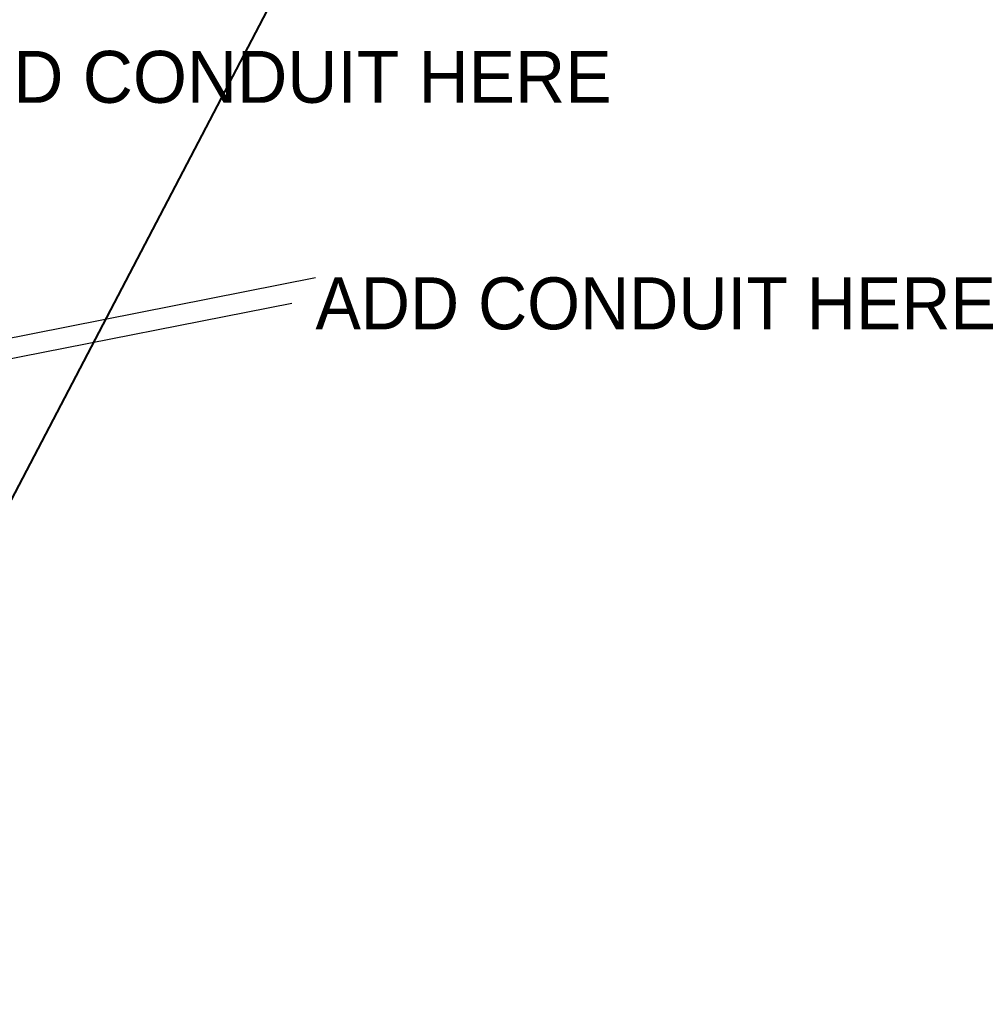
# Model space of a CAD drawing. Extents: x 2399984 to 2508823, y 556481 to 592637.
# Tile 32 of 158: x 2440908 to 2442922, y 561739 to 563813. Entities that reach past the tile are written whole.
import ezdxf

# ---------------------------------------------------------------- set-up
doc = ezdxf.new("R2010")
doc.units = 0
doc.header["$MEASUREMENT"] = 0
doc.layers.add('SC_Scratch1', color=7, linetype='Continuous', lineweight=0, plot=False)
doc.styles.add('Slanted-Normal LS 0.50', font='font31.shx', dxfattribs={"height": 0.14})

msp = doc.modelspace()

# ---------------------------------------------------------------- linework, layer by layer
at = {"layer": 'SC_Scratch1', "color": 1, "lineweight": 40}
msp.add_line((2439991.5, 561082.2), (2442724, 566308), dxfattribs=at)
at = {"layer": 'SC_Scratch1', "color": 2, "lineweight": 30}
for p, q in [((2438821, 562733.6), (2441530.6, 563270.1)), ((2438846.1, 562698.5), (2441481, 563215.6))]:
    msp.add_line(p, q, dxfattribs=at)

# ---------------------------------------------------------------- texts
at = {"layer": 'SC_Scratch1', "color": 2, "lineweight": 30, "char_height": 109.375, "attachment_point": 1, "line_spacing_factor": 0.606, "style": 'Slanted-Normal LS 0.50'}
for insert in [(2440691.2, 563747), (2441530.6, 563270.1)]:
    msp.add_mtext('ADD CONDUIT HERE', dxfattribs=dict(at, insert=insert))

doc.saveas('drawing.dxf')
